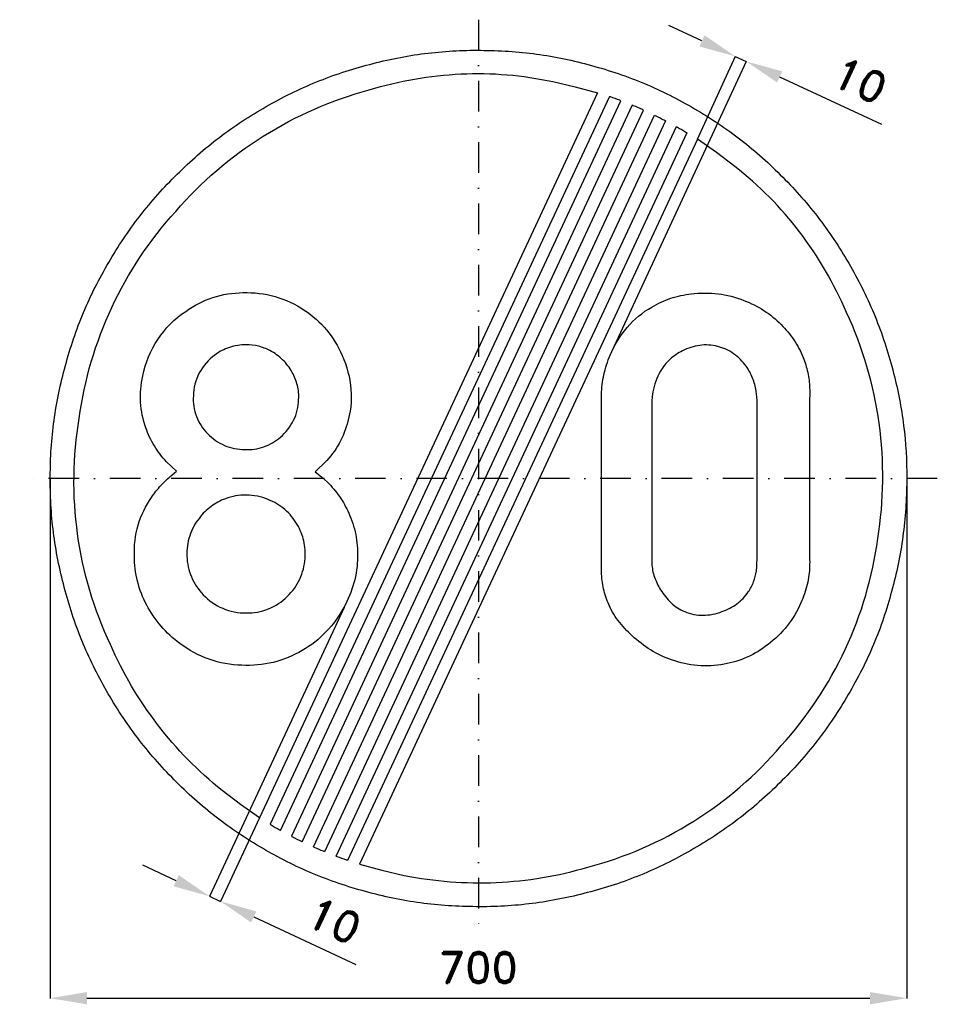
# Model space of a CAD drawing. Header units: millimetres. Extents: x -375 to 375, y -430 to 375.
import ezdxf

# ---------------------------------------------------------------- set-up
doc = ezdxf.new("R2010")
doc.units = ezdxf.units.MM
doc.header["$LTSCALE"] = 5
doc.linetypes.add('ČERCHOVANÁX2', pattern=[2, 1, -0.5, 0, -0.5])
doc.layers.add('Kóty', color=2, linetype='Continuous')
doc.layers.add('Značka', color=7, linetype='Continuous')
doc.styles.get("Standard").update_dxf_attribs({"font": 'romand.shx', "height": 25})
doc.dimstyles.get("Standard").update_dxf_attribs({"dimtxt": 25, "dimasz": 30, "dimexe": 0.18, "dimexo": 0.0625, "dimgap": 12.5, "dimtad": 1, "dimdec": 0, "dimzin": 0, "dimdsep": 46, "dimtxsty": 'Standard', "dimcen": 0.09, "dimadec": 0, "dimazin": 0, "dimtfac": 1, "dimtdec": 0, "dimtofl": 0, "dimtmove": 0, "dimatfit": 3, "dimfxl": 1, "dimtolj": 1, "dimtzin": 0, "dimarcsym": 0})

# ---------------------------------------------------------------- blocks, each defined once
blk = doc.blocks.new('*D2')
at = {"layer": 'Defpoints', "color": 0, "transparency": 16777216}
for p in [(-350.04, 0), (349.97, -3.46), (349.97, -424.82)]:
    blk.add_point(p, dxfattribs=at)
at = {"layer": 'Kóty', "color": 0, "lineweight": -2, "transparency": 16777216}
for p, q in [((-350.04, -0.06), (-350.04, -425)), ((349.97, -3.53), (349.97, -425)), ((-320.04, -424.82), (319.97, -424.82))]:
    blk.add_line(p, q, dxfattribs=at)
at = {"layer": 'Kóty', "color": 0, "transparency": 16777216}
for points in [[(-320.04, -419.82), (-320.04, -429.82), (-350.04, -424.82)], [(319.97, -419.82), (319.97, -429.82), (349.97, -424.82)]]:
    blk.add_solid(points, dxfattribs=at)
at = {"layer": 'Kóty', "color": 0, "transparency": 16777216, "insert": (-0.04, -399.82), "char_height": 25, "attachment_point": 5}
blk.add_mtext('\\A1;700', dxfattribs=at)

msp = doc.modelspace()

# ---------------------------------------------------------------- linework, layer by layer
at = {"layer": 'Kóty'}
for p, q in [((182.66, 357.66), (155.44, 370.27)), ((109.22, 104.31), (218.94, 341.05)), ((178.93, 277.24), (209.96, 345.21)), ((246.08, 328.27), (329.46, 289.62)), ((-109.84, -105.44), (-219.99, -341.65)), ((-178.96, -277.3), (-210.93, -345.87)), ((-247.1, -328.81), (-274.29, -316.13)), ((-183.67, -358.38), (-100.37, -397.22))]:
    msp.add_line(p, q, dxfattribs=at)
for points in [[(209.88, 345.04), (218.86, 340.88)], [(-219.91, -341.48), (-210.85, -345.71)]]:
    msp.add_lwpolyline(points, dxfattribs=at)
for points in [[(184.77, 362.2), (180.56, 353.12), (209.88, 345.04)], [(248.18, 332.8), (243.98, 323.73), (218.86, 340.88)], [(-244.99, -324.27), (-249.21, -333.34), (-219.91, -341.48)], [(-181.55, -353.85), (-185.78, -362.92), (-210.85, -345.71)]]:
    msp.add_solid(points, dxfattribs=at)
at = {"layer": 'Značka', "color": 6, "linetype": 'ČERCHOVANÁX2', "lineweight": 25, "ltscale": 5}
for p, q in [((0, 375), (0, -375)), ((375, 0), (-375, 0))]:
    msp.add_line(p, q, dxfattribs=at)
at = {"layer": 'Značka', "color": 5}
for points in [[(349.99, -0.03, -0.001625), (349.98, -2.32), (349.96, -4.61, -0.032168), (346.47, -50.24, -0.035723), (336.85, -95.03, -0.036665), (321.81, -138.29, -0.034753), (300.78, -178.98, -0.034041), (274.95, -216.8, -0.034446), (244.21, -250.74, -0.034566), (209.5, -280.59, -0.034423), (171, -305.4, -0.034389), (129.74, -325.25, -0.034417), (86.14, -339.26, -0.034425), (41.14, -347.75, -0.034402), (-4.59, -350, -0.034408), (-50.26, -346.56, -0.034407), (-95.02, -336.89, -0.034408), (-138.23, -321.75, -0.034412), (-178.97, -300.82, -0.034403), (-216.79, -275.01, -0.034416), (-250.72, -244.26, -0.034424), (-280.57, -209.53, -0.03441), (-305.39, -171.05, -0.034415), (-325.24, -129.78, -0.034418), (-339.24, -86.18, -0.034414), (-347.74, -41.19, -0.034417), (-349.98, 4.55, -0.034416), (-346.54, 50.21, -0.034414), (-336.87, 94.97, -0.034418), (-321.73, 138.19, -0.034421), (-300.8, 178.92, -0.034414), (-274.99, 216.75, -0.034413), (-244.24, 250.68, -0.034403), (-209.52, 280.53, -0.034421), (-171.03, 305.34, -0.034408), (-129.76, 325.19, -0.034417), (-86.17, 339.2, -0.034422), (-41.17, 347.69, -0.034424), (4.57, 349.94, -0.034419), (50.23, 346.5, -0.034406), (94.99, 336.83, -0.034428), (138.21, 321.68, -0.034446), (178.94, 300.76, -0.03443), (216.76, 274.95, -0.034407), (250.69, 244.2, -0.034402), (280.55, 209.47, -0.03449), (305.36, 170.99, -0.034412), (325.19, 129.73, -0.034076), (339.22, 86.12, -0.032791), (347.5, 43.35, -0.034266), (349.99, -0.03)], [(97.36, 315.28), (-178.96, -277.3), (-194.41, -266.39), (-209.52, -254.99, -0.060973), (-262.27, -201.2, -0.061376), (-300.78, -135.82, -0.076299), (-327.67, -45.32, -0.076249), (-326.33, 49.13, -0.076077), (-299.71, 139.78, -0.075846), (-247.43, 218.34, -0.075536), (-175.91, 279.8, -0.074223), (-89.32, 317.65, -0.061358), (-14.37, 330.61, -0.066762), (60.63, 324.35), (79.08, 320.14), (97.36, 315.28)], [(178.93, 277.24), (-97.39, -315.34), (-79.1, -320.16), (-60.66, -324.41, 0.060983), (14.46, -330.24, 0.061375), (89.3, -317.71, 0.076296), (175.9, -280.14, 0.076245), (247.4, -218.4, 0.076077), (299.73, -139.75, 0.075845), (326.31, -49.19, 0.075537), (327.41, 45.09, 0.074217), (300.76, 135.76, 0.061371), (262.5, 201.5, 0.06675), (209.5, 254.93), (194.41, 266.36), (178.93, 277.24)], [(-246.89, 5.91), (-250.99, 9.68), (-254.95, 13.6, -0.053042), (-264.91, 26.56, -0.05635), (-271.86, 41.41, -0.07404), (-276.16, 62.32, -0.069928), (-274.36, 83.78, -0.098161), (-262.05, 113.7, -0.100613), (-239.33, 136.6, -0.08044), (-217.12, 147.91, -0.075919), (-192.49, 151.88, -0.0782), (-166.26, 148.69, -0.08131), (-142.42, 137.56, -0.076778), (-124.21, 121.49, -0.074249), (-111.49, 100.6, -0.086901), (-104.26, 72.77, -0.097603), (-107.39, 44.44, -0.069309), (-115.15, 26.48, -0.065617), (-127.3, 11.31), (-130.4, 8.36), (-133.58, 5.5), (-128.45, 1.3), (-123.52, -3.12, -0.049524), (-113.58, -14.83, -0.049134), (-106.08, -28.31, -0.05795), (-100.39, -45.73, -0.057682), (-98.83, -63.97, -0.066007), (-101.82, -85.37, -0.061544), (-110.14, -105.44, -0.069163), (-124.66, -125.47, -0.073479), (-144.14, -140.59, -0.076275), (-167.85, -150.29, -0.072985), (-193.42, -152.65, -0.078098), (-220.11, -147.8, -0.080313), (-244.11, -134.81, -0.115028), (-271.19, -103.44, -0.124817), (-281.2, -63.44, -0.083806), (-278.18, -38.14, -0.083146), (-267.24, -15.47, -0.038214), (-259.62, -5.83, -0.030572), (-250.77, 2.66), (-248.84, 4.29), (-246.89, 5.91)], [(100.5, 63.1), (100.47, 65.78, -0.005907), (100.49, 68.47, -0.049022), (102.46, 84.87, -0.049985), (107.65, 100.72, -0.079527), (121.43, 123.36, -0.08909), (141.68, 140.13, -0.059753), (157.18, 147.3, -0.051982), (173.93, 150.88, -0.062026), (195.78, 150.9, -0.064475), (216.9, 145.5, -0.055426), (233.23, 137.33, -0.055486), (247.37, 125.78, -0.051117), (257.75, 113.3, -0.054887), (265.28, 98.94, -0.04524), (269.11, 86.61, -0.045999), (270.65, 73.85, -0.012286), (270.72, 69.38, -0.004099), (270.65, 64.91), (270.65, -65.84), (270.68, -68.53, -0.006903), (270.65, -71.22, -0.051789), (268.63, -86.77, -0.049708), (263.49, -101.69, -0.066814), (252.32, -120.46, -0.065917), (236.62, -135.69, -0.061118), (219.71, -146, -0.064157), (200.81, -151.81, -0.06966), (179.05, -152.97, -0.067446), (157.81, -148.25, -0.056819), (140.67, -140.14, -0.049567), (125.56, -128.53, -0.048044), (114.13, -116.15, -0.065877), (105.87, -101.69, -0.054748), (101.89, -88.53, -0.042354), (100.49, -74.81, -0.009172), (100.44, -70.32, -0.003111), (100.49, -65.84), (100.5, 63.1)], [(-189.99, 109.22, 0.080305), (-203.48, 107.15, 0.086001), (-215.55, 100.81, 0.116271), (-228.18, 86.21, 0.119262), (-233.05, 67.44, 0.107927), (-230.51, 50.78, 0.106442), (-221.39, 36.69, 0.105023), (-207.57, 27.04, 0.100141), (-191.02, 23.6, 0.094733), (-175.49, 25.88, 0.098534), (-161.95, 33.78, 0.10665), (-151.16, 47.57, 0.108972), (-146.99, 64.47, 0.076167), (-148, 75.99, 0.070403), (-152.3, 86.75, 0.074687), (-160.07, 97.05, 0.078325), (-170.49, 104.5, 0.064632), (-179.87, 108.08, 0.061658), (-189.99, 109.22)], [(141.68, 63.1), (141.68, -65.84), (141.66, -67.64, 0.009528), (141.68, -69.44, 0.07385), (143.78, -80.54, 0.059496), (148.84, -90.94, 0.070722), (157.34, -101.62, 0.094575), (168.56, -108.84, 0.108407), (183.56, -111.81, 0.087599), (198.99, -108.84, 0.078135), (211.19, -102.5, 0.088165), (220.49, -92.72, 0.061793), (224.86, -84.54, 0.061199), (227.12, -75.59, 0.02518), (227.55, -70.73, 0.008453), (227.65, -65.84), (227.65, 63.1), (227.37, 67.34, 0.01649), (226.9, 71.56, 0.058329), (224.07, 82.12, 0.064735), (218.71, 91.75, 0.088092), (208.53, 101.99, 0.097886), (195.43, 107.88, 0.099834), (180.84, 108.79, 0.08829), (166.78, 104.31, 0.074123), (156.43, 97.28, 0.075672), (148.68, 87.63, 0.052621), (144.82, 79.51, 0.046088), (142.62, 70.81), (142.08, 66.96), (141.68, 63.1)], [(-189.83, -13.62, 0.045274), (-198.52, -14.33, 0.047562), (-206.89, -16.62, 0.072358), (-218.63, -22.9, 0.073239), (-228.17, -32.34, 0.090619), (-236.06, -46.98, 0.092329), (-238.27, -63.47, 0.096885), (-234.67, -80.5, 0.096629), (-224.95, -95, 0.105796), (-209.06, -106.14, 0.105693), (-189.99, -109.9, 0.10173), (-171.76, -106.6, 0.102443), (-156.33, -96.44, 0.096588), (-146.08, -82.27, 0.094953), (-141.8, -65.37, 0.080054), (-142.76, -51.06, 0.079525), (-148.14, -37.75, 0.085863), (-158.35, -25.35, 0.087529), (-172.02, -17.15, 0.051624), (-180.73, -14.51, 0.047076), (-189.83, -13.62)]]:
    msp.add_lwpolyline(points, format="xyb", dxfattribs=at)
for points in [[(106.94, 312.16), (-170.41, -282.63), (-169.98, -282.89), (-169.55, -283.15), (-167.82, -284.18), (-166.09, -285.19), (-164.35, -286.2), (-162.61, -287.19), (-162.17, -287.44), (-161.73, -287.69), (116.39, 308.76), (115.92, 308.93), (115.45, 309.11), (113.57, 309.81), (111.68, 310.49), (109.79, 311.17), (107.89, 311.83), (107.42, 311.99), (106.94, 312.16)], [(125.71, 305.08), (-152.93, -292.46), (-152.48, -292.69), (-152.04, -292.93), (-150.26, -293.84), (-148.48, -294.75), (-146.69, -295.64), (-144.89, -296.53), (-144.44, -296.75), (-143.99, -296.96), (134.9, 301.13), (134.45, 301.33), (133.99, 301.54), (132.16, 302.35), (130.32, 303.14), (128.48, 303.93), (126.64, 304.7), (126.18, 304.89), (125.71, 305.08)], [(152.9, 292.4), (-125.74, -305.14), (-126.2, -304.95), (-126.66, -304.76), (-128.51, -303.99), (-130.35, -303.2), (-132.18, -302.41), (-134.01, -301.6), (-134.47, -301.39), (-134.93, -301.19), (143.97, 296.9), (144.42, 296.69), (144.87, 296.47), (146.66, 295.58), (148.45, 294.69), (150.24, 293.78), (152.01, 292.87), (152.46, 292.63), (152.9, 292.4)], [(170.39, 282.57), (-106.97, -312.22), (-107.44, -312.05), (-107.92, -311.89), (-109.81, -311.23), (-111.71, -310.55), (-113.59, -309.87), (-115.48, -309.17), (-115.95, -308.99), (-116.42, -308.82), (161.71, 287.63), (162.15, 287.38), (162.58, 287.13), (164.33, 286.14), (166.07, 285.13), (167.8, 284.12), (169.52, 283.09), (169.96, 282.83), (170.39, 282.57)]]:
    msp.add_lwpolyline(points, dxfattribs=at)

# ---------------------------------------------------------------- texts
at = {"layer": 'Kóty', "char_height": 25, "attachment_point": 5}
for insert, rotation in [((311.89, 325.32), 335.13334), ((-117.86, -361.49), 335.00021)]:
    msp.add_mtext('\\A1;10', dxfattribs=dict(at, insert=insert, rotation=rotation))

# ---------------------------------------------------------------- dimensions: what is measured, and where the dimension line sits
at = {"layer": 'Kóty'}
dim = msp.add_linear_dim(base=(349.97, -424.82), p1=(-350.04, 0), p2=(349.97, -3.46), dimstyle='Standard', dxfattribs=at)
dim.commit()
dim.dimension.update_dxf_attribs({"geometry": '*D2', "text_midpoint": (-0.04, -399.82)})

doc.saveas('drawing.dxf')
